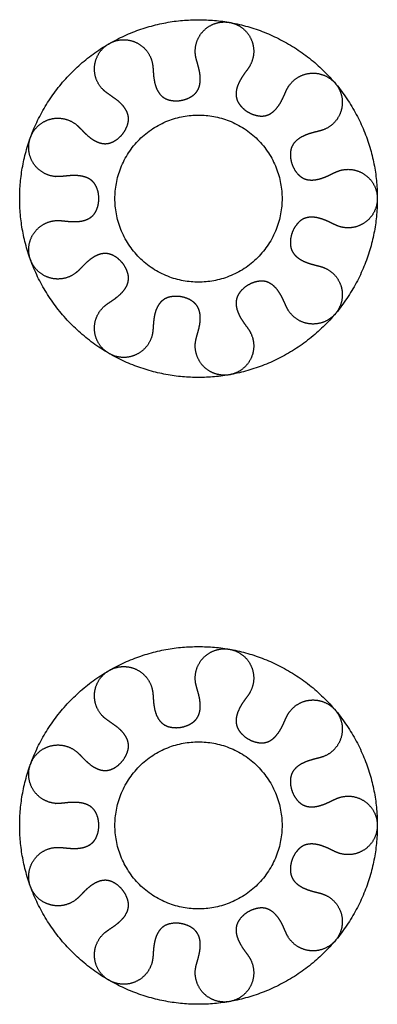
# Model space of a CAD drawing. Header units: millimetres. Extents: x -2435 to 1775, y -250 to 1540.
# Tile 43 of 60: x -925 to -908, y 307 to 354. Entities that reach past the tile are written whole.
import ezdxf

# ---------------------------------------------------------------- set-up
doc = ezdxf.new("R2010")
doc.units = ezdxf.units.MM
doc.header["$MEASUREMENT"] = 0
doc.layers.add('Work layer', color=254, linetype='Continuous', true_color=0xdddddd)

msp = doc.modelspace()

# ---------------------------------------------------------------- linework, layer by layer
at = {"layer": 'Work layer'}
for points, weights, degree, knots in [([(-916.517, 354.435), (-925.079, 354.435), (-925.079, 345.873), (-925.079, 337.311), (-916.517, 337.311), (-907.955, 337.311), (-907.955, 345.873), (-907.955, 354.435), (-916.517, 354.435)], [1, 0.707106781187, 1, 0.707106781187, 1, 0.707106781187, 1, 0.707106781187, 1], 2, [0, 0, 0, 13.449116, 13.449116, 26.898231, 26.898231, 40.347347, 40.347347, 53.796463, 53.796463, 53.796463]), ([(-909.834, 344.557), (-909.396, 344.398), (-908.934, 344.458), (-908.552, 344.726), (-908.171, 344.993), (-907.955, 345.406), (-907.955, 345.873), (-907.955, 346.339), (-908.171, 346.752), (-908.552, 347.019), (-908.934, 347.287), (-909.396, 347.348), (-909.834, 347.188), (-909.876, 347.173), (-909.961, 347.137), (-910.094, 347.073), (-910.222, 347.01), (-910.395, 346.929), (-910.582, 346.854), (-910.805, 346.79), (-910.989, 346.761), (-911.147, 346.759), (-911.28, 346.773), (-911.389, 346.8), (-911.499, 346.844), (-911.6, 346.902), (-911.702, 346.985), (-911.762, 347.05), (-911.79, 347.084), (-912.004, 347.338), (-912.118, 347.651), (-912.118, 347.984), (-912.118, 348.062), (-912.107, 348.182), (-912.058, 348.334), (-911.984, 348.482), (-911.833, 348.661), (-911.582, 348.833), (-911.309, 348.949), (-911.04, 349.03), (-910.795, 349.088), (-910.629, 349.133), (-910.552, 349.161), (-910.114, 349.32), (-909.799, 349.664), (-909.679, 350.114), (-909.558, 350.564), (-909.659, 351.019), (-909.959, 351.376), (-910.258, 351.733), (-910.689, 351.911), (-911.153, 351.871), (-911.617, 351.83), (-912.01, 351.58), (-912.244, 351.176), (-912.266, 351.138), (-912.308, 351.056), (-912.369, 350.921), (-912.426, 350.79), (-912.507, 350.617), (-912.615, 350.414), (-912.76, 350.208), (-912.903, 350.06), (-913.027, 349.963), (-913.15, 349.893), (-913.279, 349.846), (-913.412, 349.822), (-913.544, 349.82), (-913.631, 349.831), (-913.675, 349.839), (-914.002, 349.897), (-914.29, 350.063), (-914.504, 350.318), (-914.555, 350.378), (-914.623, 350.476), (-914.683, 350.625), (-914.712, 350.744), (-914.722, 350.869), (-914.71, 351.06), (-914.64, 351.313), (-914.505, 351.577), (-914.351, 351.812), (-914.201, 352.014), (-914.102, 352.155), (-914.061, 352.226), (-913.828, 352.629), (-913.808, 353.095), (-914.005, 353.517), (-914.202, 353.94), (-914.572, 354.223), (-915.031, 354.304), (-915.49, 354.385), (-915.934, 354.245), (-916.264, 353.916), (-916.593, 353.586), (-916.733, 353.142), (-916.653, 352.683), (-916.645, 352.639), (-916.624, 352.549), (-916.585, 352.407), (-916.544, 352.27), (-916.495, 352.085), (-916.453, 351.888), (-916.429, 351.658), (-916.433, 351.472), (-916.457, 351.315), (-916.494, 351.187), (-916.54, 351.084), (-916.602, 350.984), (-916.677, 350.894), (-916.777, 350.808), (-916.851, 350.76), (-916.889, 350.738), (-917.177, 350.572), (-917.505, 350.514), (-917.832, 350.572), (-917.91, 350.586), (-918.026, 350.617), (-918.167, 350.692), (-918.3, 350.791), (-918.45, 350.97), (-918.576, 351.247), (-918.643, 351.536), (-918.676, 351.815), (-918.69, 352.066), (-918.706, 352.238), (-918.72, 352.318), (-918.801, 352.777), (-919.084, 353.147), (-919.507, 353.344), (-919.929, 353.541), (-920.395, 353.52), (-920.798, 353.287), (-921.202, 353.054), (-921.453, 352.661), (-921.493, 352.197), (-921.534, 351.733), (-921.355, 351.302), (-920.998, 351.003), (-920.92, 350.937), (-920.751, 350.823), (-920.491, 350.649), (-920.262, 350.46), (-920.07, 350.249), (-919.949, 350.051), (-919.894, 349.889), (-919.87, 349.763), (-919.865, 349.642), (-919.885, 349.499), (-919.913, 349.406), (-919.93, 349.361), (-920.044, 349.049), (-920.258, 348.794), (-920.546, 348.627), (-920.614, 348.588), (-920.722, 348.538), (-920.879, 348.504), (-921.001, 348.497), (-921.127, 348.509), (-921.312, 348.554), (-921.549, 348.667), (-921.786, 348.845), (-921.991, 349.037), (-922.163, 349.22), (-922.285, 349.342), (-922.348, 349.395), (-922.705, 349.694), (-923.16, 349.795), (-923.61, 349.674), (-924.06, 349.554), (-924.404, 349.239), (-924.563, 348.801), (-924.722, 348.363), (-924.662, 347.901), (-924.394, 347.519), (-924.127, 347.137), (-923.714, 346.922), (-923.248, 346.922), (-923.198, 346.922), (-923.096, 346.927), (-922.894, 346.949), (-922.631, 346.977), (-922.335, 346.98), (-922.052, 346.941), (-921.832, 346.868), (-921.685, 346.779), (-921.587, 346.698), (-921.505, 346.608), (-921.428, 346.486), (-921.39, 346.397), (-921.374, 346.351), (-921.26, 346.039), (-921.26, 345.706), (-921.374, 345.394), (-921.401, 345.32), (-921.452, 345.211), (-921.55, 345.085), (-921.639, 345.001), (-921.743, 344.929), (-921.914, 344.844), (-922.168, 344.779), (-922.464, 344.763), (-922.745, 344.779), (-922.994, 344.808), (-923.166, 344.823), (-923.248, 344.823), (-923.714, 344.823), (-924.127, 344.608), (-924.394, 344.226), (-924.662, 343.844), (-924.722, 343.382), (-924.563, 342.944), (-924.404, 342.506), (-924.06, 342.191), (-923.61, 342.071), (-923.16, 341.95), (-922.705, 342.051), (-922.348, 342.351), (-922.31, 342.382), (-922.235, 342.452), (-922.094, 342.599), (-921.911, 342.789), (-921.686, 342.981), (-921.444, 343.134), (-921.228, 343.219), (-921.059, 343.245), (-920.931, 343.246), (-920.811, 343.23), (-920.674, 343.186), (-920.587, 343.142), (-920.546, 343.118), (-920.258, 342.951), (-920.044, 342.697), (-919.93, 342.384), (-919.903, 342.31), (-919.872, 342.194), (-919.866, 342.034), (-919.885, 341.869), (-919.966, 341.65), (-920.143, 341.403), (-920.36, 341.2), (-920.585, 341.032), (-920.795, 340.894), (-920.936, 340.795), (-920.998, 340.743), (-921.355, 340.443), (-921.534, 340.012), (-921.493, 339.548), (-921.453, 339.084), (-921.202, 338.691), (-920.798, 338.458), (-920.395, 338.225), (-919.929, 338.204), (-919.507, 338.401), (-919.084, 338.598), (-918.801, 338.968), (-918.72, 339.427), (-918.712, 339.471), (-918.7, 339.562), (-918.689, 339.709), (-918.68, 339.852), (-918.664, 340.043), (-918.631, 340.271), (-918.566, 340.513), (-918.482, 340.701), (-918.398, 340.835), (-918.306, 340.943), (-918.202, 341.031), (-918.085, 341.099), (-917.961, 341.146), (-917.876, 341.165), (-917.832, 341.173), (-917.505, 341.231), (-917.177, 341.173), (-916.889, 341.007), (-916.821, 340.967), (-916.723, 340.898), (-916.616, 340.78), (-916.548, 340.677), (-916.496, 340.563), (-916.442, 340.379), (-916.421, 340.118), (-916.458, 339.824), (-916.522, 339.55), (-916.594, 339.309), (-916.638, 339.143), (-916.653, 339.062), (-916.733, 338.603), (-916.593, 338.159), (-916.264, 337.829), (-915.934, 337.5), (-915.49, 337.36), (-915.031, 337.441), (-914.572, 337.522), (-914.202, 337.805), (-914.005, 338.228), (-913.808, 338.65), (-913.828, 339.116), (-914.061, 339.519), (-914.086, 339.562), (-914.141, 339.648), (-914.262, 339.812), (-914.417, 340.025), (-914.568, 340.281), (-914.676, 340.545), (-914.722, 340.772), (-914.719, 340.944), (-914.697, 341.07), (-914.661, 341.185), (-914.593, 341.313), (-914.535, 341.39), (-914.504, 341.427), (-914.29, 341.682), (-914.002, 341.848), (-913.675, 341.906), (-913.597, 341.92), (-913.478, 341.93), (-913.319, 341.908), (-913.16, 341.861), (-912.958, 341.743), (-912.745, 341.526), (-912.583, 341.277), (-912.457, 341.027), (-912.357, 340.796), (-912.284, 340.64), (-912.244, 340.569), (-912.01, 340.165), (-911.617, 339.915), (-911.153, 339.874), (-910.689, 339.834), (-910.258, 340.012), (-909.959, 340.369), (-909.659, 340.726), (-909.558, 341.181), (-909.679, 341.631), (-909.799, 342.081), (-910.114, 342.425), (-910.552, 342.584), (-910.594, 342.6), (-910.682, 342.627), (-910.825, 342.663), (-910.964, 342.697), (-911.149, 342.747), (-911.368, 342.818), (-911.595, 342.925), (-911.766, 343.04), (-911.883, 343.145), (-911.973, 343.255), (-912.042, 343.373), (-912.089, 343.5), (-912.113, 343.63), (-912.118, 343.718), (-912.118, 343.762), (-912.118, 344.094), (-912.004, 344.407), (-911.79, 344.661), (-911.739, 344.722), (-911.655, 344.806), (-911.519, 344.892), (-911.407, 344.94), (-911.285, 344.972), (-911.095, 344.993), (-910.834, 344.968), (-910.55, 344.881), (-910.292, 344.771), (-910.067, 344.658), (-909.911, 344.585), (-909.834, 344.557)], [1, 0.924673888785, 0.924673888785, 1, 0.924673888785, 0.924673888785, 1, 0.924673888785, 0.924673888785, 1, 0.924673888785, 0.924673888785, 1, 1, 1, 1, 1, 1, 1, 1, 1, 1, 1, 1, 1, 1, 1, 1, 1, 0.959795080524, 0.959795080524, 1, 1, 1, 1, 1, 1, 1, 1, 1, 1, 1, 1, 0.924673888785, 0.924673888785, 1, 0.924673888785, 0.924673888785, 1, 0.924673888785, 0.924673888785, 1, 0.924673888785, 0.924673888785, 1, 1, 1, 1, 1, 1, 1, 1, 1, 1, 1, 1, 1, 1, 1, 1, 0.959795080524, 0.959795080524, 1, 1, 1, 1, 1, 1, 1, 1, 1, 1, 1, 1, 1, 0.924673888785, 0.924673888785, 1, 0.924673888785, 0.924673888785, 1, 0.924673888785, 0.924673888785, 1, 0.924673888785, 0.924673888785, 1, 1, 1, 1, 1, 1, 1, 1, 1, 1, 1, 1, 1, 1, 1, 1, 1, 0.959795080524, 0.959795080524, 1, 1, 1, 1, 1, 1, 1, 1, 1, 1, 1, 1, 0.924673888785, 0.924673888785, 1, 0.924673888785, 0.924673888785, 1, 0.924673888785, 0.924673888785, 1, 0.924673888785, 0.924673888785, 1, 1, 1, 1, 1, 1, 1, 1, 1, 1, 1, 1, 1, 0.959795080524, 0.959795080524, 1, 1, 1, 1, 1, 1, 1, 1, 1, 1, 1, 1, 1, 0.924673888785, 0.924673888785, 1, 0.924673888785, 0.924673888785, 1, 0.924673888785, 0.924673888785, 1, 0.924673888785, 0.924673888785, 1, 1, 1, 1, 1, 1, 1, 1, 1, 1, 1, 1, 1, 1, 0.959795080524, 0.959795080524, 1, 1, 1, 1, 1, 1, 1, 1, 1, 1, 1, 1, 1, 0.924673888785, 0.924673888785, 1, 0.924673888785, 0.924673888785, 1, 0.924673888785, 0.924673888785, 1, 0.924673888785, 0.924673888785, 1, 1, 1, 1, 1, 1, 1, 1, 1, 1, 1, 1, 1, 1, 0.959795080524, 0.959795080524, 1, 1, 1, 1, 1, 1, 1, 1, 1, 1, 1, 1, 0.924673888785, 0.924673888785, 1, 0.924673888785, 0.924673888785, 1, 0.924673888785, 0.924673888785, 1, 0.924673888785, 0.924673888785, 1, 1, 1, 1, 1, 1, 1, 1, 1, 1, 1, 1, 1, 1, 1, 1, 0.959795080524, 0.959795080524, 1, 1, 1, 1, 1, 1, 1, 1, 1, 1, 1, 1, 1, 0.924673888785, 0.924673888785, 1, 0.924673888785, 0.924673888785, 1, 0.924673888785, 0.924673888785, 1, 0.924673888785, 0.924673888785, 1, 1, 1, 1, 1, 1, 1, 1, 1, 1, 1, 1, 1, 1, 0.959795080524, 0.959795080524, 1, 1, 1, 1, 1, 1, 1, 1, 1, 1, 1, 1, 0.924673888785, 0.924673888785, 1, 0.924673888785, 0.924673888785, 1, 0.924673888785, 0.924673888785, 1, 0.924673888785, 0.924673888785, 1, 1, 1, 1, 1, 1, 1, 1, 1, 1, 1, 1, 1, 1, 1, 1, 0.959795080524, 0.959795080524, 1, 1, 1, 1, 1, 1, 1, 1, 1, 1, 1, 1, 1], 3, [0, 0, 0, 0, 1.482203, 1.482203, 1.482203, 2.964405, 2.964405, 2.964405, 4.446608, 4.446608, 4.446608, 5.928811, 5.928811, 5.928811, 6.06256, 6.204225, 6.370798, 6.492569, 6.777598, 6.973449, 7.187272, 7.334363, 7.447922, 7.586919, 7.669563, 7.802749, 7.934723, 8.066197, 8.066197, 8.066197, 9.144163, 9.144163, 9.144163, 9.380935, 9.50069, 9.622453, 9.87694, 10.194569, 10.527855, 10.764735, 11.036841, 11.281544, 11.281544, 11.281544, 12.763746, 12.763746, 12.763746, 14.245949, 14.245949, 14.245949, 15.728152, 15.728152, 15.728152, 17.210354, 17.210354, 17.210354, 17.344102, 17.48577, 17.653308, 17.774469, 18.059162, 18.342492, 18.526891, 18.674247, 18.813967, 18.951095, 19.084285, 19.216269, 19.347738, 19.347738, 19.347738, 20.425704, 20.425704, 20.425704, 20.662476, 20.782231, 20.903994, 21.029271, 21.158481, 21.47611, 21.809396, 22.046276, 22.318382, 22.563084, 22.563084, 22.563084, 24.045287, 24.045287, 24.045287, 25.52749, 25.52749, 25.52749, 27.009693, 27.009693, 27.009693, 28.491895, 28.491895, 28.491895, 28.625644, 28.767309, 28.933882, 29.055653, 29.340682, 29.536533, 29.750356, 29.897447, 30.011006, 30.150003, 30.232647, 30.365833, 30.497807, 30.629282, 30.629282, 30.629282, 31.707247, 31.707247, 31.707247, 31.944019, 32.063774, 32.185537, 32.440025, 32.757654, 33.090939, 33.32782, 33.599925, 33.844628, 33.844628, 33.844628, 35.326831, 35.326831, 35.326831, 36.809033, 36.809033, 36.809033, 38.291236, 38.291236, 38.291236, 39.773439, 39.773439, 39.773439, 40.079597, 40.384524, 40.712599, 40.967337, 41.238256, 41.40417, 41.479561, 41.620592, 41.76606, 41.910828, 41.910828, 41.910828, 42.988794, 42.988794, 42.988794, 43.225566, 43.345321, 43.467084, 43.592361, 43.721571, 44.0392, 44.372486, 44.609366, 44.881472, 45.126174, 45.126174, 45.126174, 46.608377, 46.608377, 46.608377, 48.09058, 48.09058, 48.09058, 49.572783, 49.572783, 49.572783, 51.054985, 51.054985, 51.054985, 51.202239, 51.361144, 51.666071, 51.994146, 52.248884, 52.519802, 52.685716, 52.761107, 52.902139, 53.047606, 53.192375, 53.192375, 53.192375, 54.270341, 54.270341, 54.270341, 54.507112, 54.626868, 54.74863, 54.873907, 55.003118, 55.320747, 55.654033, 55.890913, 56.163018, 56.407721, 56.407721, 56.407721, 57.889924, 57.889924, 57.889924, 59.372127, 59.372127, 59.372127, 60.854329, 60.854329, 60.854329, 62.336532, 62.336532, 62.336532, 62.483786, 62.64269, 62.947617, 63.275692, 63.53043, 63.801349, 63.967263, 64.042654, 64.183685, 64.329153, 64.473922, 64.473922, 64.473922, 65.551887, 65.551887, 65.551887, 65.788659, 65.908414, 66.030177, 66.284665, 66.602294, 66.935579, 67.17246, 67.444565, 67.689268, 67.689268, 67.689268, 69.17147, 69.17147, 69.17147, 70.653673, 70.653673, 70.653673, 72.135876, 72.135876, 72.135876, 73.618079, 73.618079, 73.618079, 73.751826, 73.893494, 74.061033, 74.182194, 74.466886, 74.750216, 74.934615, 75.081971, 75.221691, 75.358819, 75.492009, 75.623993, 75.755462, 75.755462, 75.755462, 76.833428, 76.833428, 76.833428, 77.0702, 77.189955, 77.311718, 77.436995, 77.566206, 77.883835, 78.21712, 78.454001, 78.726106, 78.970809, 78.970809, 78.970809, 80.453011, 80.453011, 80.453011, 81.935214, 81.935214, 81.935214, 83.417417, 83.417417, 83.417417, 84.89962, 84.89962, 84.89962, 85.046874, 85.205778, 85.510705, 85.838779, 86.093517, 86.364436, 86.53035, 86.605741, 86.746772, 86.89224, 87.037009, 87.037009, 87.037009, 88.114975, 88.114975, 88.114975, 88.351746, 88.471502, 88.593264, 88.847752, 89.165381, 89.498666, 89.735547, 90.007652, 90.252355, 90.252355, 90.252355, 91.734558, 91.734558, 91.734558, 93.216761, 93.216761, 93.216761, 94.698963, 94.698963, 94.698963, 96.181166, 96.181166, 96.181166, 96.314913, 96.456582, 96.62412, 96.745281, 97.029974, 97.313304, 97.497703, 97.645058, 97.784778, 97.921907, 98.055097, 98.187081, 98.31855, 98.31855, 98.31855, 99.396516, 99.396516, 99.396516, 99.633287, 99.753043, 99.874805, 100.000082, 100.129293, 100.446922, 100.780208, 101.017088, 101.289193, 101.533896, 101.533896, 101.533896, 101.533896]), ([(-916.517, 349.873), (-920.517, 349.873), (-920.517, 345.873), (-920.517, 341.873), (-916.517, 341.873), (-912.517, 341.873), (-912.517, 345.873), (-912.517, 349.873), (-916.517, 349.873)], [1, 0.707106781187, 1, 0.707106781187, 1, 0.707106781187, 1, 0.707106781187, 1], 2, [0, 0, 0, 6.283185, 6.283185, 12.566371, 12.566371, 18.849556, 18.849556, 25.132741, 25.132741, 25.132741]), ([(-916.517, 324.435), (-925.079, 324.435), (-925.079, 315.873), (-925.079, 307.311), (-916.517, 307.311), (-907.955, 307.311), (-907.955, 315.873), (-907.955, 324.435), (-916.517, 324.435)], [1, 0.707106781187, 1, 0.707106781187, 1, 0.707106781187, 1, 0.707106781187, 1], 2, [0, 0, 0, 13.449116, 13.449116, 26.898231, 26.898231, 40.347347, 40.347347, 53.796463, 53.796463, 53.796463]), ([(-909.834, 314.557), (-909.396, 314.398), (-908.934, 314.458), (-908.552, 314.726), (-908.171, 314.993), (-907.955, 315.406), (-907.955, 315.873), (-907.955, 316.339), (-908.171, 316.752), (-908.552, 317.019), (-908.934, 317.287), (-909.396, 317.348), (-909.834, 317.188), (-909.876, 317.173), (-909.961, 317.137), (-910.094, 317.073), (-910.222, 317.01), (-910.395, 316.929), (-910.582, 316.854), (-910.805, 316.79), (-910.989, 316.761), (-911.147, 316.759), (-911.28, 316.773), (-911.389, 316.8), (-911.499, 316.844), (-911.6, 316.902), (-911.702, 316.985), (-911.762, 317.05), (-911.79, 317.084), (-912.004, 317.338), (-912.118, 317.651), (-912.118, 317.984), (-912.118, 318.062), (-912.107, 318.182), (-912.058, 318.334), (-911.984, 318.482), (-911.833, 318.661), (-911.582, 318.833), (-911.309, 318.949), (-911.04, 319.03), (-910.795, 319.088), (-910.629, 319.133), (-910.552, 319.161), (-910.114, 319.32), (-909.799, 319.664), (-909.679, 320.114), (-909.558, 320.564), (-909.659, 321.019), (-909.959, 321.376), (-910.258, 321.733), (-910.689, 321.911), (-911.153, 321.871), (-911.617, 321.83), (-912.01, 321.58), (-912.244, 321.176), (-912.266, 321.138), (-912.308, 321.056), (-912.369, 320.921), (-912.426, 320.79), (-912.507, 320.617), (-912.615, 320.414), (-912.76, 320.208), (-912.903, 320.06), (-913.027, 319.963), (-913.15, 319.893), (-913.279, 319.846), (-913.412, 319.822), (-913.544, 319.82), (-913.631, 319.831), (-913.675, 319.839), (-914.002, 319.897), (-914.29, 320.063), (-914.504, 320.318), (-914.555, 320.378), (-914.623, 320.476), (-914.683, 320.625), (-914.712, 320.744), (-914.722, 320.869), (-914.71, 321.06), (-914.64, 321.313), (-914.505, 321.577), (-914.351, 321.812), (-914.201, 322.014), (-914.102, 322.155), (-914.061, 322.226), (-913.828, 322.629), (-913.808, 323.095), (-914.005, 323.517), (-914.202, 323.94), (-914.572, 324.223), (-915.031, 324.304), (-915.49, 324.385), (-915.934, 324.245), (-916.264, 323.916), (-916.593, 323.586), (-916.733, 323.142), (-916.653, 322.683), (-916.645, 322.639), (-916.624, 322.549), (-916.585, 322.407), (-916.544, 322.27), (-916.495, 322.085), (-916.453, 321.888), (-916.429, 321.658), (-916.433, 321.472), (-916.457, 321.315), (-916.494, 321.187), (-916.54, 321.084), (-916.602, 320.984), (-916.677, 320.894), (-916.777, 320.808), (-916.851, 320.76), (-916.889, 320.738), (-917.177, 320.572), (-917.505, 320.514), (-917.832, 320.572), (-917.91, 320.586), (-918.026, 320.617), (-918.167, 320.692), (-918.3, 320.791), (-918.45, 320.97), (-918.576, 321.247), (-918.643, 321.536), (-918.676, 321.815), (-918.69, 322.066), (-918.706, 322.238), (-918.72, 322.318), (-918.801, 322.777), (-919.084, 323.147), (-919.507, 323.344), (-919.929, 323.541), (-920.395, 323.52), (-920.798, 323.287), (-921.202, 323.054), (-921.453, 322.661), (-921.493, 322.197), (-921.534, 321.733), (-921.355, 321.302), (-920.998, 321.003), (-920.92, 320.937), (-920.751, 320.823), (-920.491, 320.649), (-920.262, 320.46), (-920.07, 320.249), (-919.949, 320.051), (-919.894, 319.889), (-919.87, 319.763), (-919.865, 319.642), (-919.885, 319.499), (-919.913, 319.406), (-919.93, 319.361), (-920.044, 319.049), (-920.258, 318.794), (-920.546, 318.627), (-920.614, 318.588), (-920.722, 318.538), (-920.879, 318.504), (-921.001, 318.497), (-921.127, 318.509), (-921.312, 318.554), (-921.549, 318.667), (-921.786, 318.845), (-921.991, 319.037), (-922.163, 319.22), (-922.285, 319.342), (-922.348, 319.395), (-922.705, 319.694), (-923.16, 319.795), (-923.61, 319.674), (-924.06, 319.554), (-924.404, 319.239), (-924.563, 318.801), (-924.722, 318.363), (-924.662, 317.901), (-924.394, 317.519), (-924.127, 317.137), (-923.714, 316.922), (-923.248, 316.922), (-923.198, 316.922), (-923.096, 316.927), (-922.894, 316.949), (-922.631, 316.977), (-922.335, 316.98), (-922.052, 316.941), (-921.832, 316.868), (-921.685, 316.779), (-921.587, 316.698), (-921.505, 316.608), (-921.428, 316.486), (-921.39, 316.397), (-921.374, 316.351), (-921.26, 316.039), (-921.26, 315.706), (-921.374, 315.394), (-921.401, 315.32), (-921.452, 315.211), (-921.55, 315.085), (-921.639, 315.001), (-921.743, 314.929), (-921.914, 314.844), (-922.168, 314.779), (-922.464, 314.763), (-922.745, 314.779), (-922.994, 314.808), (-923.166, 314.823), (-923.248, 314.823), (-923.714, 314.823), (-924.127, 314.608), (-924.394, 314.226), (-924.662, 313.844), (-924.722, 313.382), (-924.563, 312.944), (-924.404, 312.506), (-924.06, 312.191), (-923.61, 312.071), (-923.16, 311.95), (-922.705, 312.051), (-922.348, 312.351), (-922.31, 312.382), (-922.235, 312.452), (-922.094, 312.599), (-921.911, 312.789), (-921.686, 312.981), (-921.444, 313.134), (-921.228, 313.219), (-921.059, 313.245), (-920.931, 313.246), (-920.811, 313.23), (-920.674, 313.186), (-920.587, 313.142), (-920.546, 313.118), (-920.258, 312.951), (-920.044, 312.697), (-919.93, 312.384), (-919.903, 312.31), (-919.872, 312.194), (-919.866, 312.034), (-919.885, 311.869), (-919.966, 311.65), (-920.143, 311.403), (-920.36, 311.2), (-920.585, 311.032), (-920.795, 310.894), (-920.936, 310.795), (-920.998, 310.743), (-921.355, 310.443), (-921.534, 310.012), (-921.493, 309.548), (-921.453, 309.084), (-921.202, 308.691), (-920.798, 308.458), (-920.395, 308.225), (-919.929, 308.204), (-919.507, 308.401), (-919.084, 308.598), (-918.801, 308.968), (-918.72, 309.427), (-918.712, 309.471), (-918.7, 309.562), (-918.689, 309.709), (-918.68, 309.852), (-918.664, 310.043), (-918.631, 310.271), (-918.566, 310.513), (-918.482, 310.701), (-918.398, 310.835), (-918.306, 310.943), (-918.202, 311.031), (-918.085, 311.099), (-917.961, 311.146), (-917.876, 311.165), (-917.832, 311.173), (-917.505, 311.231), (-917.177, 311.173), (-916.889, 311.007), (-916.821, 310.967), (-916.723, 310.898), (-916.616, 310.78), (-916.548, 310.677), (-916.496, 310.563), (-916.442, 310.379), (-916.421, 310.118), (-916.458, 309.824), (-916.522, 309.55), (-916.594, 309.309), (-916.638, 309.143), (-916.653, 309.062), (-916.733, 308.603), (-916.593, 308.159), (-916.264, 307.829), (-915.934, 307.5), (-915.49, 307.36), (-915.031, 307.441), (-914.572, 307.522), (-914.202, 307.805), (-914.005, 308.228), (-913.808, 308.65), (-913.828, 309.116), (-914.061, 309.519), (-914.086, 309.562), (-914.141, 309.648), (-914.262, 309.812), (-914.417, 310.025), (-914.568, 310.281), (-914.676, 310.545), (-914.722, 310.772), (-914.719, 310.944), (-914.697, 311.07), (-914.661, 311.185), (-914.593, 311.313), (-914.535, 311.39), (-914.504, 311.427), (-914.29, 311.682), (-914.002, 311.848), (-913.675, 311.906), (-913.597, 311.92), (-913.478, 311.93), (-913.319, 311.908), (-913.16, 311.861), (-912.958, 311.743), (-912.745, 311.526), (-912.583, 311.277), (-912.457, 311.027), (-912.357, 310.796), (-912.284, 310.64), (-912.244, 310.569), (-912.01, 310.165), (-911.617, 309.915), (-911.153, 309.874), (-910.689, 309.834), (-910.258, 310.012), (-909.959, 310.369), (-909.659, 310.726), (-909.558, 311.181), (-909.679, 311.631), (-909.799, 312.081), (-910.114, 312.425), (-910.552, 312.584), (-910.594, 312.6), (-910.682, 312.627), (-910.825, 312.663), (-910.964, 312.697), (-911.149, 312.747), (-911.368, 312.818), (-911.595, 312.925), (-911.766, 313.04), (-911.883, 313.145), (-911.973, 313.255), (-912.042, 313.373), (-912.089, 313.5), (-912.113, 313.63), (-912.118, 313.718), (-912.118, 313.762), (-912.118, 314.094), (-912.004, 314.407), (-911.79, 314.661), (-911.739, 314.722), (-911.655, 314.806), (-911.519, 314.892), (-911.407, 314.94), (-911.285, 314.972), (-911.095, 314.993), (-910.834, 314.968), (-910.55, 314.881), (-910.292, 314.771), (-910.067, 314.658), (-909.911, 314.585), (-909.834, 314.557)], [1, 0.924673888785, 0.924673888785, 1, 0.924673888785, 0.924673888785, 1, 0.924673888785, 0.924673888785, 1, 0.924673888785, 0.924673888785, 1, 1, 1, 1, 1, 1, 1, 1, 1, 1, 1, 1, 1, 1, 1, 1, 1, 0.959795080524, 0.959795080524, 1, 1, 1, 1, 1, 1, 1, 1, 1, 1, 1, 1, 0.924673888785, 0.924673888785, 1, 0.924673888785, 0.924673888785, 1, 0.924673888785, 0.924673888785, 1, 0.924673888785, 0.924673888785, 1, 1, 1, 1, 1, 1, 1, 1, 1, 1, 1, 1, 1, 1, 1, 1, 0.959795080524, 0.959795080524, 1, 1, 1, 1, 1, 1, 1, 1, 1, 1, 1, 1, 1, 0.924673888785, 0.924673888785, 1, 0.924673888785, 0.924673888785, 1, 0.924673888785, 0.924673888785, 1, 0.924673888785, 0.924673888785, 1, 1, 1, 1, 1, 1, 1, 1, 1, 1, 1, 1, 1, 1, 1, 1, 1, 0.959795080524, 0.959795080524, 1, 1, 1, 1, 1, 1, 1, 1, 1, 1, 1, 1, 0.924673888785, 0.924673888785, 1, 0.924673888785, 0.924673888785, 1, 0.924673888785, 0.924673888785, 1, 0.924673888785, 0.924673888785, 1, 1, 1, 1, 1, 1, 1, 1, 1, 1, 1, 1, 1, 0.959795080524, 0.959795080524, 1, 1, 1, 1, 1, 1, 1, 1, 1, 1, 1, 1, 1, 0.924673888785, 0.924673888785, 1, 0.924673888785, 0.924673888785, 1, 0.924673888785, 0.924673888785, 1, 0.924673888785, 0.924673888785, 1, 1, 1, 1, 1, 1, 1, 1, 1, 1, 1, 1, 1, 1, 0.959795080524, 0.959795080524, 1, 1, 1, 1, 1, 1, 1, 1, 1, 1, 1, 1, 1, 0.924673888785, 0.924673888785, 1, 0.924673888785, 0.924673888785, 1, 0.924673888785, 0.924673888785, 1, 0.924673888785, 0.924673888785, 1, 1, 1, 1, 1, 1, 1, 1, 1, 1, 1, 1, 1, 1, 0.959795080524, 0.959795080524, 1, 1, 1, 1, 1, 1, 1, 1, 1, 1, 1, 1, 0.924673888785, 0.924673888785, 1, 0.924673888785, 0.924673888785, 1, 0.924673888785, 0.924673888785, 1, 0.924673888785, 0.924673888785, 1, 1, 1, 1, 1, 1, 1, 1, 1, 1, 1, 1, 1, 1, 1, 1, 0.959795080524, 0.959795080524, 1, 1, 1, 1, 1, 1, 1, 1, 1, 1, 1, 1, 1, 0.924673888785, 0.924673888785, 1, 0.924673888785, 0.924673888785, 1, 0.924673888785, 0.924673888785, 1, 0.924673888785, 0.924673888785, 1, 1, 1, 1, 1, 1, 1, 1, 1, 1, 1, 1, 1, 1, 0.959795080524, 0.959795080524, 1, 1, 1, 1, 1, 1, 1, 1, 1, 1, 1, 1, 0.924673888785, 0.924673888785, 1, 0.924673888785, 0.924673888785, 1, 0.924673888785, 0.924673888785, 1, 0.924673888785, 0.924673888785, 1, 1, 1, 1, 1, 1, 1, 1, 1, 1, 1, 1, 1, 1, 1, 1, 0.959795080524, 0.959795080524, 1, 1, 1, 1, 1, 1, 1, 1, 1, 1, 1, 1, 1], 3, [0, 0, 0, 0, 1.482203, 1.482203, 1.482203, 2.964405, 2.964405, 2.964405, 4.446608, 4.446608, 4.446608, 5.928811, 5.928811, 5.928811, 6.06256, 6.204225, 6.370798, 6.492569, 6.777598, 6.973449, 7.187272, 7.334363, 7.447922, 7.586919, 7.669563, 7.802749, 7.934723, 8.066197, 8.066197, 8.066197, 9.144163, 9.144163, 9.144163, 9.380935, 9.50069, 9.622453, 9.87694, 10.194569, 10.527855, 10.764735, 11.036841, 11.281544, 11.281544, 11.281544, 12.763746, 12.763746, 12.763746, 14.245949, 14.245949, 14.245949, 15.728152, 15.728152, 15.728152, 17.210354, 17.210354, 17.210354, 17.344102, 17.48577, 17.653308, 17.774469, 18.059162, 18.342492, 18.526891, 18.674247, 18.813967, 18.951095, 19.084285, 19.216269, 19.347738, 19.347738, 19.347738, 20.425704, 20.425704, 20.425704, 20.662476, 20.782231, 20.903994, 21.029271, 21.158481, 21.47611, 21.809396, 22.046276, 22.318382, 22.563084, 22.563084, 22.563084, 24.045287, 24.045287, 24.045287, 25.52749, 25.52749, 25.52749, 27.009693, 27.009693, 27.009693, 28.491895, 28.491895, 28.491895, 28.625644, 28.767309, 28.933882, 29.055653, 29.340682, 29.536533, 29.750356, 29.897447, 30.011006, 30.150003, 30.232647, 30.365833, 30.497807, 30.629282, 30.629282, 30.629282, 31.707247, 31.707247, 31.707247, 31.944019, 32.063774, 32.185537, 32.440025, 32.757654, 33.090939, 33.32782, 33.599925, 33.844628, 33.844628, 33.844628, 35.326831, 35.326831, 35.326831, 36.809033, 36.809033, 36.809033, 38.291236, 38.291236, 38.291236, 39.773439, 39.773439, 39.773439, 40.079597, 40.384524, 40.712599, 40.967337, 41.238256, 41.40417, 41.479561, 41.620592, 41.76606, 41.910828, 41.910828, 41.910828, 42.988794, 42.988794, 42.988794, 43.225566, 43.345321, 43.467084, 43.592361, 43.721571, 44.0392, 44.372486, 44.609366, 44.881472, 45.126174, 45.126174, 45.126174, 46.608377, 46.608377, 46.608377, 48.09058, 48.09058, 48.09058, 49.572783, 49.572783, 49.572783, 51.054985, 51.054985, 51.054985, 51.202239, 51.361144, 51.666071, 51.994146, 52.248884, 52.519802, 52.685716, 52.761107, 52.902139, 53.047606, 53.192375, 53.192375, 53.192375, 54.270341, 54.270341, 54.270341, 54.507112, 54.626868, 54.74863, 54.873907, 55.003118, 55.320747, 55.654033, 55.890913, 56.163018, 56.407721, 56.407721, 56.407721, 57.889924, 57.889924, 57.889924, 59.372127, 59.372127, 59.372127, 60.854329, 60.854329, 60.854329, 62.336532, 62.336532, 62.336532, 62.483786, 62.64269, 62.947617, 63.275692, 63.53043, 63.801349, 63.967263, 64.042654, 64.183685, 64.329153, 64.473922, 64.473922, 64.473922, 65.551887, 65.551887, 65.551887, 65.788659, 65.908414, 66.030177, 66.284665, 66.602294, 66.935579, 67.17246, 67.444565, 67.689268, 67.689268, 67.689268, 69.17147, 69.17147, 69.17147, 70.653673, 70.653673, 70.653673, 72.135876, 72.135876, 72.135876, 73.618079, 73.618079, 73.618079, 73.751826, 73.893494, 74.061033, 74.182194, 74.466886, 74.750216, 74.934615, 75.081971, 75.221691, 75.358819, 75.492009, 75.623993, 75.755462, 75.755462, 75.755462, 76.833428, 76.833428, 76.833428, 77.0702, 77.189955, 77.311718, 77.436995, 77.566206, 77.883835, 78.21712, 78.454001, 78.726106, 78.970809, 78.970809, 78.970809, 80.453011, 80.453011, 80.453011, 81.935214, 81.935214, 81.935214, 83.417417, 83.417417, 83.417417, 84.89962, 84.89962, 84.89962, 85.046874, 85.205778, 85.510705, 85.838779, 86.093517, 86.364436, 86.53035, 86.605741, 86.746772, 86.89224, 87.037009, 87.037009, 87.037009, 88.114975, 88.114975, 88.114975, 88.351746, 88.471502, 88.593264, 88.847752, 89.165381, 89.498666, 89.735547, 90.007652, 90.252355, 90.252355, 90.252355, 91.734558, 91.734558, 91.734558, 93.216761, 93.216761, 93.216761, 94.698963, 94.698963, 94.698963, 96.181166, 96.181166, 96.181166, 96.314913, 96.456582, 96.62412, 96.745281, 97.029974, 97.313304, 97.497703, 97.645058, 97.784778, 97.921907, 98.055097, 98.187081, 98.31855, 98.31855, 98.31855, 99.396516, 99.396516, 99.396516, 99.633287, 99.753043, 99.874805, 100.000082, 100.129293, 100.446922, 100.780208, 101.017088, 101.289193, 101.533896, 101.533896, 101.533896, 101.533896]), ([(-916.517, 319.873), (-920.517, 319.873), (-920.517, 315.873), (-920.517, 311.873), (-916.517, 311.873), (-912.517, 311.873), (-912.517, 315.873), (-912.517, 319.873), (-916.517, 319.873)], [1, 0.707106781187, 1, 0.707106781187, 1, 0.707106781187, 1, 0.707106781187, 1], 2, [0, 0, 0, 6.283185, 6.283185, 12.566371, 12.566371, 18.849556, 18.849556, 25.132741, 25.132741, 25.132741])]:
    msp.add_rational_spline(points, weights, degree=degree, knots=knots, dxfattribs=at)

doc.saveas('drawing.dxf')
